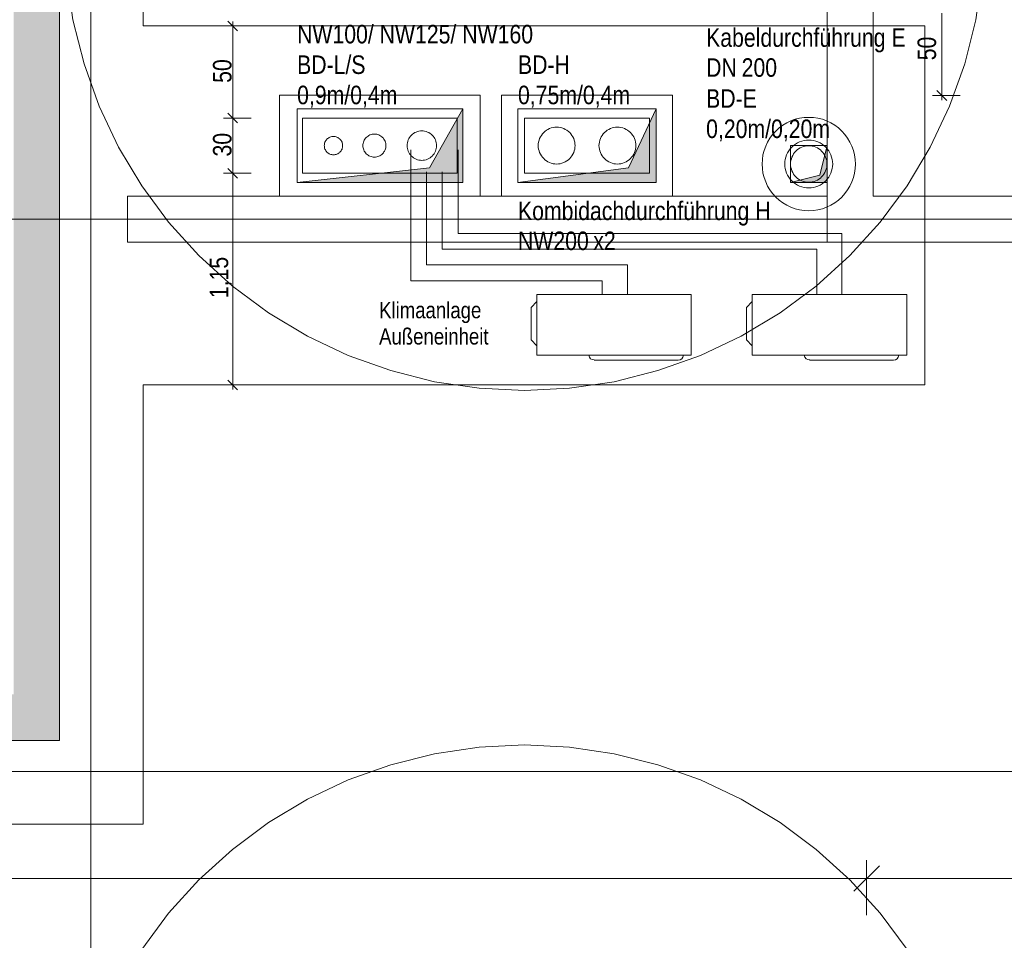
# Model space of a CAD drawing. Extents: x -620 to 300, y 62 to 1112.
# Tile 36 of 45: x -133 to -26, y 756 to 856. Entities that reach past the tile are written whole.
import ezdxf
from ezdxf.lldxf.tags import DXFTag

# ---------------------------------------------------------------- set-up
doc = ezdxf.new("R2010")
doc.units = 0
doc.layers.get('0').update_dxf_attribs({"lineweight": 13})
for name, color, linetype, lineweight, true_color in [('30 -35 Decken- 11 Bodendurchbruch', 7, 'Continuous', 15, 0x599559), ('30 -36 Dächer- 3 Dachbeläge', 9, 'Continuous', 15, 0x808080), ('30 -36 Dächer- 3 Dachbeläge Gründach', 9, 'Continuous', 9, 0x808080), ('70 -72 Beschriftung- 1 Beschriftung allgemein', 7, 'Continuous', 9, 0xff6633), ('70 -76 Bemaßung- 2 Allgemein', 9, 'Continuous', 5, 0x808080), ('E_ST_Fangeinrichtung_Bem', 1, 'Continuous', 13, 0xff0000)]:
    doc.layers.add(name, color=color, linetype=linetype, lineweight=lineweight, true_color=true_color)
for name, color, linetype, lineweight in [('30 -36 Dächer- 9 Sonstiges zur KG360', 7, 'grob-A06DNCB3MF', 9), ('70 -71 Achsen- 1 Gebäudeachsen', 7, 'STRICHPUNKT2-A06DNCB4MF', 18), ('70 -73 Bauteildarst.- 2 verdeckt 0.15', 7, 'grob-A06DNCB3MF', 15), ('Keine', 7, 'Continuous', 9)]:
    doc.layers.add(name, color=color, linetype=linetype, lineweight=lineweight)
doc.styles.get("Standard").update_dxf_attribs({"font": 'ARIALN.TTF'})
tags = doc.linetypes.add('grob-A06DNCB3MF', pattern=[14, 3, -8, 3]).pattern_tags.tags
tags[8:9] = [DXFTag(74, 4), DXFTag(75, 0), DXFTag(340, '0'), DXFTag(46, 0.0), DXFTag(50, 0.0), DXFTag(44, 0.0), DXFTag(45, 0.0)]
tags[6:7] = [DXFTag(74, 4), DXFTag(75, 0), DXFTag(340, '0'), DXFTag(46, 0.0), DXFTag(50, 0.0), DXFTag(44, 0.0), DXFTag(45, 0.0)]
tags[4:5] = [DXFTag(74, 4), DXFTag(75, 0), DXFTag(340, '0'), DXFTag(46, 0.0), DXFTag(50, 0.0), DXFTag(44, 0.0), DXFTag(45, 0.0)]
tags = doc.linetypes.add('STRICHPUNKT2-A06DNCB4MF', pattern=[12.7, 6.35, -3.175, 0, -3.175]).pattern_tags.tags
tags[10:11] = [DXFTag(74, 4), DXFTag(75, 0), DXFTag(340, '0'), DXFTag(46, 0.0), DXFTag(50, 0.0), DXFTag(44, 0.0), DXFTag(45, 0.0)]
tags[8:9] = [DXFTag(74, 4), DXFTag(75, 0), DXFTag(340, '0'), DXFTag(46, 0.0), DXFTag(50, 0.0), DXFTag(44, 0.0), DXFTag(45, 0.0)]
tags[6:7] = [DXFTag(74, 4), DXFTag(75, 0), DXFTag(340, '0'), DXFTag(46, 0.0), DXFTag(50, 0.0), DXFTag(44, 0.0), DXFTag(45, 0.0)]
tags[4:5] = [DXFTag(74, 4), DXFTag(75, 0), DXFTag(340, '0'), DXFTag(46, 0.0), DXFTag(50, 0.0), DXFTag(44, 0.0), DXFTag(45, 0.0)]

# ---------------------------------------------------------------- blocks, each defined once
blk = doc.blocks.new('Referenz-A06DNCB5MF')
at = {"layer": '30 -35 Decken- 11 Bodendurchbruch', "color": 0, "linetype": 'Continuous', "ltscale": 0.15}
for p, q in [((-103.17, 838.45), (-103.17, 846.45)), ((-103.17, 846.45), (-85.17, 846.45)), ((-85.17, 846.45), (-88.77, 840.05)), ((-85.17, 846.45), (-88.77, 840.05)), ((-85.17, 838.45), (-85.17, 846.45)), ((-79.17, 838.45), (-79.17, 846.45)), ((-79.17, 846.45), (-64.17, 846.45)), ((-64.17, 846.45), (-67.17, 840.05)), ((-64.17, 846.45), (-67.17, 840.05)), ((-64.17, 838.45), (-64.17, 846.45)), ((-49.58, 838.45), (-49.58, 842.45)), ((-49.58, 842.45), (-45.58, 842.45)), ((-45.58, 842.45), (-46.38, 839.25)), ((-45.58, 842.45), (-46.38, 839.25)), ((-45.58, 838.45), (-45.58, 842.45)), ((-88.77, 840.05), (-103.17, 838.45)), ((-88.77, 840.05), (-103.17, 838.45)), ((-67.17, 840.05), (-79.17, 838.45)), ((-67.17, 840.05), (-79.17, 838.45)), ((-46.38, 839.25), (-49.58, 838.45)), ((-46.38, 839.25), (-49.58, 838.45)), ((-103.17, 838.45), (-85.17, 838.45)), ((-79.17, 838.45), (-64.17, 838.45)), ((-49.58, 838.45), (-45.58, 838.45))]:
    blk.add_line(p, q, dxfattribs=at)
for points in [[(-85.17, 846.45), (-85.17, 838.45), (-88.77, 840.05), (-103.17, 838.45)], [(-64.17, 846.45), (-64.17, 838.45), (-67.17, 840.05), (-79.17, 838.45)], [(-45.58, 842.45), (-45.58, 838.45), (-46.38, 839.25), (-49.58, 838.45)]]:
    blk.add_solid(points, dxfattribs=at)
at = {"layer": '30 -36 Dächer- 3 Dachbeläge', "color": 0, "linetype": 'Continuous', "lineweight": 9, "ltscale": 0.13}
for p, q in [((-128.98, 1002.85), (-128.98, 777.85)), ((-119.88, 855.45), (-119.88, 897.27)), ((-34.98, 855.45), (-119.88, 855.45)), ((-34.98, 816.45), (-34.98, 855.45)), ((-119.88, 768.75), (-119.88, 816.45)), ((-119.88, 816.45), (-34.98, 816.45)), ((-128.98, 777.85), (-458.98, 777.85)), ((-449.88, 768.75), (-119.88, 768.75))]:
    blk.add_line(p, q, dxfattribs=at)
at = {"layer": '30 -36 Dächer- 3 Dachbeläge', "color": 0, "linetype": 'Continuous', "ltscale": 0.15}
for p, q in [((-128.98, 1002.85), (-128.98, 777.85)), ((-128.98, 777.85), (-448.38, 777.85))]:
    blk.add_line(p, q, dxfattribs=at)
at = {"layer": '30 -36 Dächer- 3 Dachbeläge', "color": 0, "linetype": 'Continuous', "lineweight": 0, "ltscale": 0.13}
for points in [[(-133.98, 782.85), (-133.98, 1007.85), (-128.98, 1002.85)], [(-133.98, 782.85), (-128.98, 1002.85), (-128.98, 777.85)], [(-133.98, 782.85), (-128.98, 777.85), (-458.98, 777.85)]]:
    blk.add_solid(points, dxfattribs=at)
at = {"layer": '30 -36 Dächer- 3 Dachbeläge Gründach', "color": 0, "linetype": 'Continuous', "ltscale": 0.13}
for p, q in [((-119.88, 897.27), (-119.88, 855.45)), ((-119.88, 855.45), (-34.98, 855.45)), ((-34.98, 855.45), (-34.98, 816.45)), ((-34.98, 816.45), (-119.88, 816.45)), ((-119.88, 816.45), (-119.88, 768.75)), ((-119.88, 768.75), (-449.88, 768.75))]:
    blk.add_line(p, q, dxfattribs=at)
at = {"layer": '30 -36 Dächer- 9 Sonstiges zur KG360', "color": 0, "linetype": 'grob-A06DNCB3MF', "lineweight": 5, "ltscale": 0.13}
for p, q in [((-127.52, 856.1), (-128.24, 860.95)), ((-28.72, 860.95), (-29.44, 856.1)), ((-126.32, 851.34), (-127.52, 856.1)), ((-29.44, 856.1), (-30.63, 851.34)), ((-124.67, 846.72), (-126.32, 851.34)), ((-30.63, 851.34), (-32.28, 846.72)), ((-122.57, 842.28), (-124.67, 846.72)), ((-32.28, 846.72), (-34.38, 842.28)), ((-120.05, 838.07), (-122.57, 842.28)), ((-34.38, 842.28), (-36.9, 838.07)), ((-117.13, 834.13), (-120.05, 838.07)), ((-36.9, 838.07), (-39.83, 834.13)), ((-113.83, 830.5), (-117.13, 834.13)), ((-39.83, 834.13), (-43.12, 830.5)), ((-110.2, 827.2), (-113.83, 830.5)), ((-43.12, 830.5), (-46.76, 827.2)), ((-106.26, 824.28), (-110.2, 827.2)), ((-46.76, 827.2), (-50.7, 824.28)), ((-102.05, 821.76), (-106.26, 824.28)), ((-50.7, 824.28), (-54.91, 821.76)), ((-97.61, 819.66), (-102.05, 821.76)), ((-54.91, 821.76), (-59.34, 819.66)), ((-92.99, 818.01), (-97.61, 819.66)), ((-59.34, 819.66), (-63.96, 818.01)), ((-88.23, 816.81), (-92.99, 818.01)), ((-63.96, 818.01), (-68.72, 816.81)), ((-83.38, 816.09), (-88.23, 816.81)), ((-68.72, 816.81), (-73.58, 816.09)), ((-78.48, 815.85), (-83.38, 816.09)), ((-73.58, 816.09), (-78.48, 815.85)), ((-88.23, 776.39), (-83.38, 777.11)), ((-83.38, 777.11), (-78.48, 777.35)), ((-78.48, 777.35), (-73.58, 777.11)), ((-73.58, 777.11), (-68.72, 776.39)), ((-92.99, 775.2), (-88.23, 776.39)), ((-68.72, 776.39), (-63.96, 775.2)), ((-97.61, 773.55), (-92.99, 775.2)), ((-63.96, 775.2), (-59.34, 773.55)), ((-102.05, 771.45), (-97.61, 773.55)), ((-59.34, 773.55), (-54.91, 771.45)), ((-106.26, 768.93), (-102.05, 771.45)), ((-54.91, 771.45), (-50.7, 768.93)), ((-110.2, 766), (-106.26, 768.93)), ((-50.7, 768.93), (-46.76, 766)), ((-113.83, 762.71), (-110.2, 766)), ((-46.76, 766), (-43.12, 762.71)), ((-117.13, 759.07), (-113.83, 762.71)), ((-43.12, 762.71), (-39.83, 759.07)), ((-120.05, 755.13), (-117.13, 759.07)), ((-39.83, 759.07), (-36.9, 755.13))]:
    blk.add_line(p, q, dxfattribs=at)
at = {"layer": '70 -71 Achsen- 1 Gebäudeachsen', "color": 0, "linetype": 'STRICHPUNKT2-A06DNCB4MF', "ltscale": 0.18}
for p, q in [((-125.58, 1084.39), (-125.58, 84.95)), ((-538.63, 834.45), (76.59, 834.45)), ((-538.63, 774.45), (76.59, 774.45))]:
    blk.add_line(p, q, dxfattribs=at)
at = {"layer": '70 -72 Beschriftung- 1 Beschriftung allgemein', "color": 0, "linetype": 'grob-A06DNCB3MF', "ltscale": 0.13}
for p, q in [((-105.07, 847.95), (-83.27, 847.95)), ((-105.07, 836.95), (-105.07, 847.95)), ((-83.27, 847.95), (-83.27, 836.95)), ((-80.97, 847.95), (-62.37, 847.95)), ((-80.97, 836.95), (-80.97, 847.95)), ((-62.37, 847.95), (-62.37, 836.95)), ((-49.97, 844.92), (-49.52, 845.14)), ((-49.52, 845.14), (-49.05, 845.31)), ((-49.05, 845.31), (-48.57, 845.43)), ((-48.57, 845.43), (-48.07, 845.5)), ((-48.07, 845.5), (-47.58, 845.52)), ((-47.58, 845.52), (-47.08, 845.5)), ((-47.08, 845.5), (-46.59, 845.43)), ((-46.59, 845.43), (-46.1, 845.31)), ((-46.1, 845.31), (-45.64, 845.14)), ((-45.64, 845.14), (-45.19, 844.92)), ((-51.16, 844.04), (-50.79, 844.37)), ((-50.79, 844.37), (-50.39, 844.67)), ((-50.39, 844.67), (-49.97, 844.92)), ((-45.19, 844.92), (-44.76, 844.67)), ((-44.76, 844.67), (-44.36, 844.37)), ((-44.36, 844.37), (-43.99, 844.04)), ((-52.05, 842.84), (-51.79, 843.27)), ((-51.79, 843.27), (-51.5, 843.67)), ((-51.5, 843.67), (-51.16, 844.04)), ((-43.99, 844.04), (-43.66, 843.67)), ((-43.66, 843.67), (-43.36, 843.27)), ((-43.36, 843.27), (-43.11, 842.84)), ((-52.55, 841.44), (-52.43, 841.93)), ((-52.43, 841.93), (-52.26, 842.39)), ((-52.26, 842.39), (-52.05, 842.84)), ((-43.11, 842.84), (-42.89, 842.39)), ((-42.89, 842.39), (-42.72, 841.93)), ((-42.72, 841.93), (-42.6, 841.44)), ((-52.65, 840.45), (-52.62, 840.95)), ((-52.62, 840.95), (-52.55, 841.44)), ((-42.6, 841.44), (-42.53, 840.95)), ((-42.53, 840.95), (-42.51, 840.45)), ((-52.62, 839.96), (-52.65, 840.45)), ((-52.55, 839.46), (-52.62, 839.96)), ((-42.53, 839.96), (-42.6, 839.46)), ((-42.51, 840.45), (-42.53, 839.96)), ((-52.43, 838.98), (-52.55, 839.46)), ((-52.26, 838.51), (-52.43, 838.98)), ((-42.72, 838.98), (-42.89, 838.51)), ((-42.6, 839.46), (-42.72, 838.98)), ((-52.05, 838.06), (-52.26, 838.51)), ((-51.79, 837.64), (-52.05, 838.06)), ((-43.11, 838.06), (-43.36, 837.64)), ((-42.89, 838.51), (-43.11, 838.06)), ((-83.27, 836.95), (-105.07, 836.95)), ((-62.37, 836.95), (-80.97, 836.95)), ((-51.5, 837.24), (-51.79, 837.64)), ((-51.16, 836.87), (-51.5, 837.24)), ((-50.79, 836.53), (-51.16, 836.87)), ((-43.99, 836.87), (-44.36, 836.53)), ((-43.66, 837.24), (-43.99, 836.87)), ((-43.36, 837.64), (-43.66, 837.24)), ((-50.39, 836.24), (-50.79, 836.53)), ((-49.97, 835.98), (-50.39, 836.24)), ((-49.52, 835.77), (-49.97, 835.98)), ((-49.05, 835.6), (-49.52, 835.77)), ((-48.57, 835.48), (-49.05, 835.6)), ((-46.1, 835.6), (-46.59, 835.48)), ((-45.64, 835.77), (-46.1, 835.6)), ((-45.19, 835.98), (-45.64, 835.77)), ((-44.76, 836.24), (-45.19, 835.98)), ((-44.36, 836.53), (-44.76, 836.24)), ((-48.07, 835.41), (-48.57, 835.48)), ((-47.58, 835.38), (-48.07, 835.41)), ((-47.08, 835.41), (-47.58, 835.38)), ((-46.59, 835.48), (-47.08, 835.41))]:
    blk.add_line(p, q, dxfattribs=at)
at = {"layer": '70 -72 Beschriftung- 1 Beschriftung allgemein', "color": 0, "linetype": 'Continuous', "ltscale": 0.13}
for p, q in [((-102.57, 845.45), (-85.77, 845.45)), ((-102.57, 839.45), (-102.57, 845.45)), ((-85.77, 845.45), (-85.77, 839.45)), ((-78.47, 845.45), (-64.87, 845.45)), ((-78.47, 839.45), (-78.47, 845.45)), ((-64.87, 845.45), (-64.87, 839.45)), ((-48.33, 842.94), (-48.08, 843)), ((-48.08, 843), (-47.83, 843.04)), ((-47.83, 843.04), (-47.58, 843.05)), ((-47.58, 843.05), (-47.32, 843.04)), ((-47.32, 843.04), (-47.07, 843)), ((-47.07, 843), (-46.82, 842.94)), ((-49.74, 841.9), (-49.59, 842.1)), ((-49.59, 842.1), (-49.41, 842.29)), ((-49.41, 842.29), (-49.23, 842.46)), ((-49.23, 842.46), (-49.02, 842.62)), ((-49.02, 842.62), (-48.8, 842.75)), ((-48.98, 841.85), (-48.83, 841.98)), ((-48.83, 841.98), (-48.68, 842.1)), ((-48.8, 842.75), (-48.57, 842.86)), ((-48.68, 842.1), (-48.51, 842.2)), ((-48.57, 842.86), (-48.33, 842.94)), ((-48.51, 842.2), (-48.33, 842.28)), ((-48.33, 842.28), (-48.15, 842.35)), ((-48.15, 842.35), (-47.96, 842.4)), ((-47.96, 842.4), (-47.77, 842.42)), ((-47.77, 842.42), (-47.58, 842.43)), ((-47.58, 842.43), (-47.38, 842.42)), ((-47.38, 842.42), (-47.19, 842.4)), ((-47.19, 842.4), (-47, 842.35)), ((-47, 842.35), (-46.82, 842.28)), ((-46.82, 842.94), (-46.58, 842.86)), ((-46.82, 842.28), (-46.64, 842.2)), ((-46.64, 842.2), (-46.48, 842.1)), ((-46.58, 842.86), (-46.35, 842.75)), ((-46.48, 842.1), (-46.32, 841.98)), ((-46.35, 842.75), (-46.13, 842.62)), ((-46.32, 841.98), (-46.18, 841.85)), ((-46.13, 842.62), (-45.93, 842.46)), ((-45.93, 842.46), (-45.74, 842.29)), ((-45.74, 842.29), (-45.57, 842.1)), ((-45.57, 842.1), (-45.41, 841.9)), ((-50.16, 840.71), (-50.13, 840.96)), ((-50.13, 840.96), (-50.06, 841.21)), ((-50.06, 841.21), (-49.98, 841.45)), ((-49.98, 841.45), (-49.87, 841.68)), ((-49.87, 841.68), (-49.74, 841.9)), ((-49.52, 840.84), (-49.47, 841.03)), ((-49.47, 841.03), (-49.41, 841.21)), ((-49.41, 841.21), (-49.32, 841.39)), ((-49.32, 841.39), (-49.22, 841.55)), ((-49.22, 841.55), (-49.11, 841.71)), ((-49.11, 841.71), (-48.98, 841.85)), ((-46.18, 841.85), (-46.05, 841.71)), ((-46.05, 841.71), (-45.93, 841.55)), ((-45.93, 841.55), (-45.83, 841.39)), ((-45.83, 841.39), (-45.75, 841.21)), ((-45.75, 841.21), (-45.68, 841.03)), ((-45.68, 841.03), (-45.63, 840.84)), ((-45.41, 841.9), (-45.28, 841.68)), ((-45.28, 841.68), (-45.17, 841.45)), ((-45.17, 841.45), (-45.09, 841.21)), ((-45.09, 841.21), (-45.03, 840.96)), ((-45.03, 840.96), (-44.99, 840.71)), ((-50.18, 840.45), (-50.16, 840.71)), ((-50.16, 840.2), (-50.18, 840.45)), ((-50.13, 839.95), (-50.16, 840.2)), ((-50.06, 839.7), (-50.13, 839.95)), ((-49.56, 840.45), (-49.55, 840.65)), ((-49.55, 840.26), (-49.56, 840.45)), ((-49.55, 840.65), (-49.52, 840.84)), ((-49.52, 840.07), (-49.55, 840.26)), ((-49.47, 839.88), (-49.52, 840.07)), ((-49.41, 839.7), (-49.47, 839.88)), ((-45.68, 839.88), (-45.75, 839.7)), ((-45.63, 840.07), (-45.68, 839.88)), ((-45.63, 840.84), (-45.61, 840.65)), ((-45.61, 840.26), (-45.63, 840.07)), ((-45.61, 840.65), (-45.6, 840.45)), ((-45.6, 840.45), (-45.61, 840.26)), ((-45.03, 839.95), (-45.09, 839.7)), ((-44.99, 840.2), (-45.03, 839.95)), ((-44.99, 840.71), (-44.98, 840.45)), ((-44.98, 840.45), (-44.99, 840.2)), ((-85.77, 839.45), (-102.57, 839.45)), ((-64.87, 839.45), (-78.47, 839.45)), ((-49.98, 839.46), (-50.06, 839.7)), ((-49.87, 839.23), (-49.98, 839.46)), ((-49.74, 839.01), (-49.87, 839.23)), ((-49.59, 838.8), (-49.74, 839.01)), ((-49.41, 838.61), (-49.59, 838.8)), ((-49.32, 839.52), (-49.41, 839.7)), ((-49.22, 839.35), (-49.32, 839.52)), ((-49.11, 839.2), (-49.22, 839.35)), ((-48.98, 839.05), (-49.11, 839.2)), ((-48.83, 838.92), (-48.98, 839.05)), ((-48.68, 838.81), (-48.83, 838.92)), ((-48.51, 838.71), (-48.68, 838.81)), ((-46.48, 838.81), (-46.64, 838.71)), ((-46.32, 838.92), (-46.48, 838.81)), ((-46.18, 839.05), (-46.32, 838.92)), ((-46.05, 839.2), (-46.18, 839.05)), ((-45.93, 839.35), (-46.05, 839.2)), ((-45.83, 839.52), (-45.93, 839.35)), ((-45.75, 839.7), (-45.83, 839.52)), ((-45.57, 838.8), (-45.74, 838.61)), ((-45.41, 839.01), (-45.57, 838.8)), ((-45.28, 839.23), (-45.41, 839.01)), ((-45.17, 839.46), (-45.28, 839.23)), ((-45.09, 839.7), (-45.17, 839.46)), ((-49.23, 838.44), (-49.41, 838.61)), ((-49.02, 838.29), (-49.23, 838.44)), ((-48.8, 838.16), (-49.02, 838.29)), ((-48.57, 838.05), (-48.8, 838.16)), ((-48.33, 837.97), (-48.57, 838.05)), ((-48.33, 838.62), (-48.51, 838.71)), ((-48.15, 838.56), (-48.33, 838.62)), ((-48.08, 837.9), (-48.33, 837.97)), ((-47.96, 838.51), (-48.15, 838.56)), ((-47.83, 837.87), (-48.08, 837.9)), ((-47.77, 838.48), (-47.96, 838.51)), ((-47.58, 837.85), (-47.83, 837.87)), ((-47.58, 838.47), (-47.77, 838.48)), ((-47.38, 838.48), (-47.58, 838.47)), ((-47.32, 837.87), (-47.58, 837.85)), ((-47.19, 838.51), (-47.38, 838.48)), ((-47.07, 837.9), (-47.32, 837.87)), ((-47, 838.56), (-47.19, 838.51)), ((-46.82, 837.97), (-47.07, 837.9)), ((-46.82, 838.62), (-47, 838.56)), ((-46.64, 838.71), (-46.82, 838.62)), ((-46.58, 838.05), (-46.82, 837.97)), ((-46.35, 838.16), (-46.58, 838.05)), ((-46.13, 838.29), (-46.35, 838.16)), ((-45.93, 838.44), (-46.13, 838.29)), ((-45.74, 838.61), (-45.93, 838.44))]:
    blk.add_line(p, q, dxfattribs=at)
at = {"layer": '70 -73 Bauteildarst.- 2 verdeckt 0.15', "color": 0, "linetype": 'grob-A06DNCB3MF', "ltscale": 0.15}
for p, q in [((-45.58, 831.95), (-45.58, 995.45)), ((-40.58, 995.45), (-40.58, 836.95)), ((-121.58, 836.95), (-45.58, 836.95)), ((-121.58, 831.95), (-121.58, 836.95)), ((-45.58, 836.95), (-45.58, 831.95)), ((-40.58, 836.95), (35.42, 836.95)), ((-45.58, 831.95), (-121.58, 831.95)), ((35.42, 831.95), (-45.58, 831.95))]:
    blk.add_line(p, q, dxfattribs=at)
at = {"layer": '70 -76 Bemaßung- 2 Allgemein', "color": 0, "linetype": 'Continuous', "ltscale": 0.13}
for p, q in [((-110.69, 855.98), (-109.63, 854.92)), ((-110.16, 855.95), (-110.16, 854.39)), ((-33.12, 848.96), (-33.12, 856.84)), ((-108.79, 855.45), (-111.16, 855.45)), ((-110.16, 846.51), (-110.16, 854.39)), ((-32.59, 847.37), (-33.65, 848.43)), ((-33.12, 847.4), (-33.12, 848.96)), ((-31.12, 847.9), (-34.12, 847.9)), ((-110.16, 844.95), (-110.16, 846.51)), ((-108.16, 845.45), (-111.16, 845.45)), ((-108.16, 845.45), (-111.16, 845.45)), ((-109.63, 844.92), (-110.69, 845.98)), ((-110.69, 845.98), (-109.63, 844.92)), ((-110.16, 845.95), (-110.16, 844.39)), ((-110.16, 840.51), (-110.16, 844.39)), ((-109.63, 838.92), (-110.69, 839.98)), ((-110.69, 839.98), (-109.63, 838.92)), ((-110.16, 838.95), (-110.16, 840.51)), ((-110.16, 839.95), (-110.16, 838.39)), ((-108.16, 839.45), (-111.16, 839.45)), ((-108.16, 839.45), (-111.16, 839.45)), ((-110.16, 817.51), (-110.16, 838.39)), ((-110.16, 815.95), (-110.16, 817.51)), ((-108.16, 816.45), (-111.16, 816.45)), ((-109.63, 815.92), (-110.69, 816.98))]:
    blk.add_line(p, q, dxfattribs=at)
at = {"layer": 'Keine', "color": 0, "linetype": 'Continuous', "ltscale": 0.13}
for p, q in [((-103.17, 846.45), (-85.17, 846.45)), ((-103.17, 838.45), (-103.17, 846.45)), ((-85.17, 846.45), (-85.17, 838.45)), ((-79.17, 846.45), (-64.17, 846.45)), ((-79.17, 838.45), (-79.17, 846.45)), ((-64.17, 846.45), (-64.17, 838.45)), ((-90.83, 827.77), (-90.83, 842)), ((-85.68, 832.91), (-85.68, 842)), ((-49.58, 842.45), (-45.58, 842.45)), ((-49.58, 838.45), (-49.58, 842.45)), ((-45.58, 842.45), (-45.58, 838.45)), ((-89.1, 829.5), (-89.1, 839.61)), ((-87.41, 831.19), (-87.41, 839.61)), ((-85.17, 838.45), (-103.17, 838.45)), ((-64.17, 838.45), (-79.17, 838.45)), ((-45.58, 838.45), (-49.58, 838.45)), ((-43.99, 832.91), (-85.68, 832.91)), ((-43.99, 826.28), (-43.99, 832.91)), ((-46.7, 831.19), (-87.41, 831.19)), ((-46.7, 826.28), (-46.7, 831.19)), ((-67.29, 829.5), (-89.1, 829.5)), ((-67.29, 826.28), (-67.29, 829.5)), ((-70.01, 827.77), (-90.83, 827.77)), ((-70.01, 826.28), (-70.01, 827.77)), ((-77.14, 819.68), (-77.14, 826.28)), ((-77.14, 826.28), (-60.34, 826.28)), ((-77.14, 826.28), (-60.34, 826.28)), ((-77.14, 819.68), (-77.14, 826.28)), ((-60.34, 826.28), (-60.34, 819.68)), ((-60.34, 826.28), (-60.34, 819.68)), ((-53.74, 819.68), (-53.74, 826.28)), ((-53.74, 826.28), (-36.94, 826.28)), ((-53.74, 826.28), (-36.94, 826.28)), ((-53.74, 819.68), (-53.74, 826.28)), ((-36.94, 826.28), (-36.94, 819.68)), ((-36.94, 826.28), (-36.94, 819.68)), ((-77.74, 824.88), (-77.14, 825.52)), ((-77.74, 821.36), (-77.74, 824.88)), ((-54.34, 824.88), (-53.74, 825.52)), ((-54.34, 821.36), (-54.34, 824.88)), ((-77.74, 821.36), (-77.14, 820.72)), ((-54.34, 821.36), (-53.74, 820.72)), ((-60.34, 819.68), (-77.14, 819.68)), ((-77.14, 819.68), (-60.34, 819.68)), ((-36.94, 819.68), (-53.74, 819.68)), ((-53.74, 819.68), (-36.94, 819.68)), ((-70.9, 819.16), (-61.78, 819.16)), ((-47.5, 819.16), (-38.38, 819.16))]:
    blk.add_line(p, q, dxfattribs=at)
at = {"layer": 'Keine', "color": 0}
for p, q in [((-76.24, 844), (-76.08, 844.12)), ((-76.08, 844.12), (-75.91, 844.22)), ((-75.91, 844.22), (-75.73, 844.3)), ((-75.73, 844.3), (-75.55, 844.37)), ((-75.55, 844.37), (-75.36, 844.41)), ((-75.36, 844.41), (-75.16, 844.44)), ((-75.16, 844.44), (-74.97, 844.45)), ((-74.97, 844.45), (-74.77, 844.44)), ((-74.77, 844.44), (-74.58, 844.41)), ((-74.58, 844.41), (-74.39, 844.37)), ((-74.39, 844.37), (-74.2, 844.3)), ((-74.2, 844.3), (-74.03, 844.22)), ((-74.03, 844.22), (-73.86, 844.12)), ((-73.86, 844.12), (-73.7, 844)), ((-69.64, 844), (-69.48, 844.12)), ((-69.48, 844.12), (-69.31, 844.22)), ((-69.31, 844.22), (-69.13, 844.3)), ((-69.13, 844.3), (-68.95, 844.37)), ((-68.95, 844.37), (-68.76, 844.41)), ((-68.76, 844.41), (-68.56, 844.44)), ((-68.56, 844.44), (-68.37, 844.45)), ((-68.37, 844.45), (-68.17, 844.44)), ((-68.17, 844.44), (-67.98, 844.41)), ((-67.98, 844.41), (-67.79, 844.37)), ((-67.79, 844.37), (-67.6, 844.3)), ((-67.6, 844.3), (-67.43, 844.22)), ((-67.43, 844.22), (-67.26, 844.12)), ((-67.26, 844.12), (-67.1, 844)), ((-100.1, 842.92), (-100.05, 843.01)), ((-100.05, 843.01), (-99.99, 843.09)), ((-99.99, 843.09), (-99.93, 843.16)), ((-99.93, 843.16), (-99.85, 843.23)), ((-99.85, 843.23), (-99.77, 843.28)), ((-99.77, 843.28), (-99.69, 843.34)), ((-99.69, 843.34), (-99.6, 843.38)), ((-99.6, 843.38), (-99.51, 843.41)), ((-99.51, 843.41), (-99.41, 843.43)), ((-99.41, 843.43), (-99.32, 843.45)), ((-99.32, 843.45), (-99.22, 843.45)), ((-99.22, 843.45), (-99.12, 843.45)), ((-99.12, 843.45), (-99.02, 843.43)), ((-99.02, 843.43), (-98.93, 843.41)), ((-98.93, 843.41), (-98.84, 843.38)), ((-98.84, 843.38), (-98.75, 843.34)), ((-98.75, 843.34), (-98.66, 843.28)), ((-98.66, 843.28), (-98.58, 843.23)), ((-98.58, 843.23), (-98.51, 843.16)), ((-98.51, 843.16), (-98.45, 843.09)), ((-98.45, 843.09), (-98.39, 843.01)), ((-98.39, 843.01), (-98.34, 842.92)), ((-95.92, 842.93), (-95.87, 843.04)), ((-95.87, 843.04), (-95.81, 843.15)), ((-95.81, 843.15), (-95.74, 843.25)), ((-95.74, 843.25), (-95.65, 843.34)), ((-95.65, 843.34), (-95.56, 843.42)), ((-95.56, 843.42), (-95.46, 843.49)), ((-95.46, 843.49), (-95.36, 843.56)), ((-95.36, 843.56), (-95.25, 843.61)), ((-95.25, 843.61), (-95.13, 843.65)), ((-95.13, 843.65), (-95.01, 843.68)), ((-95.01, 843.68), (-94.89, 843.7)), ((-94.89, 843.7), (-94.77, 843.7)), ((-94.77, 843.7), (-94.65, 843.7)), ((-94.65, 843.7), (-94.52, 843.68)), ((-94.52, 843.68), (-94.41, 843.65)), ((-94.41, 843.65), (-94.29, 843.61)), ((-94.29, 843.61), (-94.18, 843.56)), ((-94.18, 843.56), (-94.07, 843.49)), ((-94.07, 843.49), (-93.98, 843.42)), ((-93.98, 843.42), (-93.88, 843.34)), ((-93.88, 843.34), (-93.8, 843.25)), ((-93.8, 843.25), (-93.73, 843.15)), ((-93.73, 843.15), (-93.67, 843.04)), ((-93.67, 843.04), (-93.61, 842.93)), ((-91.15, 842.92), (-91.1, 843.07)), ((-91.1, 843.07), (-91.03, 843.21)), ((-91.03, 843.21), (-90.95, 843.34)), ((-90.95, 843.34), (-90.86, 843.47)), ((-90.86, 843.47), (-90.75, 843.58)), ((-90.75, 843.58), (-90.63, 843.69)), ((-90.63, 843.69), (-90.51, 843.78)), ((-90.51, 843.78), (-90.37, 843.86)), ((-90.37, 843.86), (-90.23, 843.93)), ((-90.23, 843.93), (-90.08, 843.98)), ((-90.08, 843.98), (-89.93, 844.02)), ((-89.93, 844.02), (-89.78, 844.05)), ((-89.78, 844.05), (-89.62, 844.05)), ((-89.62, 844.05), (-89.46, 844.05)), ((-89.46, 844.05), (-89.31, 844.02)), ((-89.31, 844.02), (-89.15, 843.98)), ((-89.15, 843.98), (-89.01, 843.93)), ((-89.01, 843.93), (-88.86, 843.86)), ((-88.86, 843.86), (-88.73, 843.78)), ((-88.73, 843.78), (-88.6, 843.69)), ((-88.6, 843.69), (-88.49, 843.58)), ((-88.49, 843.58), (-88.38, 843.47)), ((-88.38, 843.47), (-88.29, 843.34)), ((-88.29, 843.34), (-88.21, 843.21)), ((-88.21, 843.21), (-88.14, 843.07)), ((-88.14, 843.07), (-88.09, 842.92)), ((-76.93, 842.84), (-76.88, 843.03)), ((-76.88, 843.03), (-76.82, 843.22)), ((-76.82, 843.22), (-76.73, 843.4)), ((-76.73, 843.4), (-76.63, 843.56)), ((-76.63, 843.56), (-76.51, 843.72)), ((-76.51, 843.72), (-76.38, 843.87)), ((-76.38, 843.87), (-76.24, 844)), ((-73.7, 844), (-73.55, 843.87)), ((-73.55, 843.87), (-73.42, 843.72)), ((-73.42, 843.72), (-73.31, 843.56)), ((-73.31, 843.56), (-73.2, 843.4)), ((-73.2, 843.4), (-73.12, 843.22)), ((-73.12, 843.22), (-73.05, 843.03)), ((-73.05, 843.03), (-73.01, 842.84)), ((-70.33, 842.84), (-70.28, 843.03)), ((-70.28, 843.03), (-70.22, 843.22)), ((-70.22, 843.22), (-70.13, 843.4)), ((-70.13, 843.4), (-70.03, 843.56)), ((-70.03, 843.56), (-69.91, 843.72)), ((-69.91, 843.72), (-69.78, 843.87)), ((-69.78, 843.87), (-69.64, 844)), ((-67.1, 844), (-66.95, 843.87)), ((-66.95, 843.87), (-66.82, 843.72)), ((-66.82, 843.72), (-66.71, 843.56)), ((-66.71, 843.56), (-66.6, 843.4)), ((-66.6, 843.4), (-66.52, 843.22)), ((-66.52, 843.22), (-66.45, 843.03)), ((-66.45, 843.03), (-66.41, 842.84)), ((-100.22, 842.45), (-100.21, 842.55)), ((-100.21, 842.36), (-100.22, 842.45)), ((-100.21, 842.55), (-100.2, 842.65)), ((-100.2, 842.26), (-100.21, 842.36)), ((-100.2, 842.65), (-100.18, 842.74)), ((-100.18, 842.16), (-100.2, 842.26)), ((-100.18, 842.74), (-100.14, 842.84)), ((-100.14, 842.07), (-100.18, 842.16)), ((-100.14, 842.84), (-100.1, 842.92)), ((-100.1, 841.98), (-100.14, 842.07)), ((-100.05, 841.9), (-100.1, 841.98)), ((-98.34, 841.98), (-98.39, 841.9)), ((-98.34, 842.92), (-98.29, 842.84)), ((-98.29, 842.07), (-98.34, 841.98)), ((-98.29, 842.84), (-98.26, 842.74)), ((-98.26, 842.16), (-98.29, 842.07)), ((-98.26, 842.74), (-98.24, 842.65)), ((-98.24, 842.26), (-98.26, 842.16)), ((-98.24, 842.65), (-98.22, 842.55)), ((-98.22, 842.36), (-98.24, 842.26)), ((-98.22, 842.55), (-98.22, 842.45)), ((-98.22, 842.45), (-98.22, 842.36)), ((-96.02, 842.45), (-96.01, 842.58)), ((-96.01, 842.33), (-96.02, 842.45)), ((-96.01, 842.58), (-95.99, 842.7)), ((-95.99, 842.21), (-96.01, 842.33)), ((-95.99, 842.7), (-95.96, 842.82)), ((-95.96, 842.09), (-95.99, 842.21)), ((-95.96, 842.82), (-95.92, 842.93)), ((-95.92, 841.98), (-95.96, 842.09)), ((-95.87, 841.86), (-95.92, 841.98)), ((-93.61, 841.98), (-93.67, 841.86)), ((-93.61, 842.93), (-93.57, 842.82)), ((-93.57, 842.09), (-93.61, 841.98)), ((-93.57, 842.82), (-93.54, 842.7)), ((-93.54, 842.21), (-93.57, 842.09)), ((-93.54, 842.7), (-93.52, 842.58)), ((-93.52, 842.33), (-93.54, 842.21)), ((-93.52, 842.58), (-93.52, 842.45)), ((-93.52, 842.45), (-93.52, 842.33)), ((-91.22, 842.45), (-91.21, 842.61)), ((-91.21, 842.3), (-91.22, 842.45)), ((-91.21, 842.61), (-91.19, 842.77)), ((-91.19, 842.14), (-91.21, 842.3)), ((-91.19, 842.77), (-91.15, 842.92)), ((-91.15, 841.99), (-91.19, 842.14)), ((-91.1, 841.84), (-91.15, 841.99)), ((-88.09, 841.99), (-88.14, 841.84)), ((-88.09, 842.92), (-88.05, 842.77)), ((-88.05, 842.14), (-88.09, 841.99)), ((-88.05, 842.77), (-88.03, 842.61)), ((-88.03, 842.3), (-88.05, 842.14)), ((-88.03, 842.61), (-88.02, 842.45)), ((-88.02, 842.45), (-88.03, 842.3)), ((-76.97, 842.45), (-76.96, 842.65)), ((-76.96, 842.26), (-76.97, 842.45)), ((-76.96, 842.65), (-76.93, 842.84)), ((-76.93, 842.06), (-76.96, 842.26)), ((-76.88, 841.87), (-76.93, 842.06)), ((-73.01, 842.06), (-73.05, 841.87)), ((-73.01, 842.84), (-72.98, 842.65)), ((-72.98, 842.26), (-73.01, 842.06)), ((-72.98, 842.65), (-72.97, 842.45)), ((-72.97, 842.45), (-72.98, 842.26)), ((-70.37, 842.45), (-70.36, 842.65)), ((-70.36, 842.26), (-70.37, 842.45)), ((-70.36, 842.65), (-70.33, 842.84)), ((-70.33, 842.06), (-70.36, 842.26)), ((-70.28, 841.87), (-70.33, 842.06)), ((-66.41, 842.06), (-66.45, 841.87)), ((-66.41, 842.84), (-66.38, 842.65)), ((-66.38, 842.26), (-66.41, 842.06)), ((-66.38, 842.65), (-66.37, 842.45)), ((-66.37, 842.45), (-66.38, 842.26)), ((-99.99, 841.82), (-100.05, 841.9)), ((-99.93, 841.75), (-99.99, 841.82)), ((-99.85, 841.68), (-99.93, 841.75)), ((-99.77, 841.62), (-99.85, 841.68)), ((-99.69, 841.57), (-99.77, 841.62)), ((-99.6, 841.53), (-99.69, 841.57)), ((-99.51, 841.5), (-99.6, 841.53)), ((-99.41, 841.47), (-99.51, 841.5)), ((-99.32, 841.46), (-99.41, 841.47)), ((-99.22, 841.45), (-99.32, 841.46)), ((-99.12, 841.46), (-99.22, 841.45)), ((-99.02, 841.47), (-99.12, 841.46)), ((-98.93, 841.5), (-99.02, 841.47)), ((-98.84, 841.53), (-98.93, 841.5)), ((-98.75, 841.57), (-98.84, 841.53)), ((-98.66, 841.62), (-98.75, 841.57)), ((-98.58, 841.68), (-98.66, 841.62)), ((-98.51, 841.75), (-98.58, 841.68)), ((-98.45, 841.82), (-98.51, 841.75)), ((-98.39, 841.9), (-98.45, 841.82)), ((-95.81, 841.76), (-95.87, 841.86)), ((-95.74, 841.66), (-95.81, 841.76)), ((-95.65, 841.57), (-95.74, 841.66)), ((-95.56, 841.49), (-95.65, 841.57)), ((-95.46, 841.41), (-95.56, 841.49)), ((-95.36, 841.35), (-95.46, 841.41)), ((-95.25, 841.3), (-95.36, 841.35)), ((-95.13, 841.26), (-95.25, 841.3)), ((-95.01, 841.23), (-95.13, 841.26)), ((-94.89, 841.21), (-95.01, 841.23)), ((-94.77, 841.2), (-94.89, 841.21)), ((-94.65, 841.21), (-94.77, 841.2)), ((-94.52, 841.23), (-94.65, 841.21)), ((-94.41, 841.26), (-94.52, 841.23)), ((-94.29, 841.3), (-94.41, 841.26)), ((-94.18, 841.35), (-94.29, 841.3)), ((-94.07, 841.41), (-94.18, 841.35)), ((-93.98, 841.49), (-94.07, 841.41)), ((-93.88, 841.57), (-93.98, 841.49)), ((-93.8, 841.66), (-93.88, 841.57)), ((-93.73, 841.76), (-93.8, 841.66)), ((-93.67, 841.86), (-93.73, 841.76)), ((-91.03, 841.7), (-91.1, 841.84)), ((-90.95, 841.56), (-91.03, 841.7)), ((-90.86, 841.44), (-90.95, 841.56)), ((-90.75, 841.32), (-90.86, 841.44)), ((-90.63, 841.22), (-90.75, 841.32)), ((-90.51, 841.12), (-90.63, 841.22)), ((-90.37, 841.04), (-90.51, 841.12)), ((-90.23, 840.98), (-90.37, 841.04)), ((-90.08, 840.92), (-90.23, 840.98)), ((-89.93, 840.88), (-90.08, 840.92)), ((-89.78, 840.86), (-89.93, 840.88)), ((-89.62, 840.85), (-89.78, 840.86)), ((-89.46, 840.86), (-89.62, 840.85)), ((-89.31, 840.88), (-89.46, 840.86)), ((-89.15, 840.92), (-89.31, 840.88)), ((-89.01, 840.98), (-89.15, 840.92)), ((-88.86, 841.04), (-89.01, 840.98)), ((-88.73, 841.12), (-88.86, 841.04)), ((-88.6, 841.22), (-88.73, 841.12)), ((-88.49, 841.32), (-88.6, 841.22)), ((-88.38, 841.44), (-88.49, 841.32)), ((-88.29, 841.56), (-88.38, 841.44)), ((-88.21, 841.7), (-88.29, 841.56)), ((-88.14, 841.84), (-88.21, 841.7)), ((-76.82, 841.69), (-76.88, 841.87)), ((-76.73, 841.51), (-76.82, 841.69)), ((-76.63, 841.34), (-76.73, 841.51)), ((-76.51, 841.18), (-76.63, 841.34)), ((-76.38, 841.04), (-76.51, 841.18)), ((-76.24, 840.91), (-76.38, 841.04)), ((-76.08, 840.79), (-76.24, 840.91)), ((-73.7, 840.91), (-73.86, 840.79)), ((-73.55, 841.04), (-73.7, 840.91)), ((-73.42, 841.18), (-73.55, 841.04)), ((-73.31, 841.34), (-73.42, 841.18)), ((-73.2, 841.51), (-73.31, 841.34)), ((-73.12, 841.69), (-73.2, 841.51)), ((-73.05, 841.87), (-73.12, 841.69)), ((-70.22, 841.69), (-70.28, 841.87)), ((-70.13, 841.51), (-70.22, 841.69)), ((-70.03, 841.34), (-70.13, 841.51)), ((-69.91, 841.18), (-70.03, 841.34)), ((-69.78, 841.04), (-69.91, 841.18)), ((-69.64, 840.91), (-69.78, 841.04)), ((-69.48, 840.79), (-69.64, 840.91)), ((-67.1, 840.91), (-67.26, 840.79)), ((-66.95, 841.04), (-67.1, 840.91)), ((-66.82, 841.18), (-66.95, 841.04)), ((-66.71, 841.34), (-66.82, 841.18)), ((-66.6, 841.51), (-66.71, 841.34)), ((-66.52, 841.69), (-66.6, 841.51)), ((-66.45, 841.87), (-66.52, 841.69)), ((-75.91, 840.69), (-76.08, 840.79)), ((-75.73, 840.61), (-75.91, 840.69)), ((-75.55, 840.54), (-75.73, 840.61)), ((-75.36, 840.49), (-75.55, 840.54)), ((-75.16, 840.46), (-75.36, 840.49)), ((-74.97, 840.45), (-75.16, 840.46)), ((-74.77, 840.46), (-74.97, 840.45)), ((-74.58, 840.49), (-74.77, 840.46)), ((-74.39, 840.54), (-74.58, 840.49)), ((-74.2, 840.61), (-74.39, 840.54)), ((-74.03, 840.69), (-74.2, 840.61)), ((-73.86, 840.79), (-74.03, 840.69)), ((-69.31, 840.69), (-69.48, 840.79)), ((-69.13, 840.61), (-69.31, 840.69)), ((-68.95, 840.54), (-69.13, 840.61)), ((-68.76, 840.49), (-68.95, 840.54)), ((-68.56, 840.46), (-68.76, 840.49)), ((-68.37, 840.45), (-68.56, 840.46)), ((-68.17, 840.46), (-68.37, 840.45)), ((-67.98, 840.49), (-68.17, 840.46)), ((-67.79, 840.54), (-67.98, 840.49)), ((-67.6, 840.61), (-67.79, 840.54)), ((-67.43, 840.69), (-67.6, 840.61)), ((-67.26, 840.79), (-67.43, 840.69))]:
    blk.add_line(p, q, dxfattribs=at)
at = {"layer": 'Keine', "color": 0, "linetype": 'Continuous', "ltscale": 0.13}
for centre, major_axis in [((-70.89, 819.76), (-0.589, -0.079)), ((-61.77, 819.76), (-0.011, -0.595)), ((-47.49, 819.76), (-0.589, -0.079)), ((-38.37, 819.76), (-0.011, -0.595))]:
    blk.add_ellipse(centre, major_axis=major_axis, ratio=1, start_param=0, end_param=1.455885, dxfattribs=at)
at = {"layer": '30 -35 Decken- 11 Bodendurchbruch', "color": 0, "linetype": 'Continuous', "ltscale": 0.15, "char_height": 2.0138, "attachment_point": 1}
for s, insert in [('{\\fArial Narrow;BD-L/S}', (-103.17, 852.25)), ('{\\fArial Narrow;BD-H}', (-79.17, 852.25)), ('{\\fArial Narrow;0,9m/0,4m}', (-103.17, 848.96)), ('{\\fArial Narrow;0,75m/0,4m}', (-79.17, 848.96)), ('{\\fArial Narrow;BD-E}', (-58.73, 848.58)), ('{\\fArial Narrow;0,20m/0,20m}', (-58.73, 845.29))]:
    blk.add_mtext(s, dxfattribs=dict(at, insert=insert))
at = {"layer": '70 -72 Beschriftung- 1 Beschriftung allgemein', "color": 0, "linetype": 'Continuous', "ltscale": 0.13, "char_height": 2.0138, "attachment_point": 1}
for s, insert in [('{\\fArial Narrow;NW100/}', (-103.17, 855.57)), ('{\\fArial Narrow;NW125/}', (-94.2, 855.57)), ('{\\fArial Narrow;NW160}', (-85.22, 855.57)), ('{\\fArial Narrow;Kabeldurchführung}', (-58.73, 855.2)), ('{\\fArial Narrow;E}', (-38.58, 855.2)), ('{\\fArial Narrow;DN}', (-58.73, 851.94)), ('{\\fArial Narrow;200}', (-54.87, 851.94)), ('{\\fArial Narrow;Kombidachdurchführung}', (-79.17, 836.38)), ('{\\fArial Narrow;H}', (-53.39, 836.38)), ('{\\fArial Narrow;NW200}', (-79.17, 833.12)), ('{\\fArial Narrow;x2}', (-70.99, 833.12))]:
    blk.add_mtext(s, dxfattribs=dict(at, insert=insert))
at = {"layer": '70 -76 Bemaßung- 2 Allgemein', "color": 0, "linetype": 'Continuous', "ltscale": 0.13, "char_height": 2.0138, "attachment_point": 1, "rotation": 90}
for s, insert in [('{\\fArial Narrow;50}', (-35.76, 851.72)), ('{\\fArial Narrow;50}', (-112.31, 849.27)), ('{\\fArial Narrow;30}', (-112.31, 841.27)), ('{\\fArial Narrow;1,15}', (-112.67, 825.88))]:
    blk.add_mtext(s, dxfattribs=dict(at, insert=insert))
at = {"layer": 'Keine', "color": 0, "linetype": 'Continuous', "ltscale": 0.13, "char_height": 1.7621, "attachment_point": 1}
for s, insert in [('{\\fArial Narrow;Klimaanlage}', (-94.26, 825.46)), ('{\\fArial Narrow;Außeneinheit}', (-94.26, 822.61))]:
    blk.add_mtext(s, dxfattribs=dict(at, insert=insert))
blk = doc.blocks.new('Maß-A06DNCUDMF')
at = {"color": 0, "linetype": 'ByBlock', "lineweight": -2, "ltscale": 0.13}
for p, q in [((-39.91, 764.23), (-42.67, 761.47)), ((-41.29, 764.85), (-41.29, 758.85)), ((-458.98, 762.85), (42.82, 762.85))]:
    blk.add_line(p, q, dxfattribs=at)

msp = doc.modelspace()

# ---------------------------------------------------------------- block references
at = {"color": 8, "lineweight": 13, "ltscale": 0.13, "true_color": 0x808080}
msp.add_blockref('Referenz-A06DNCB5MF', (0, 0), dxfattribs=at)
at = {"layer": 'E_ST_Fangeinrichtung_Bem', "color": 231, "ltscale": 0.13, "true_color": 0xff80c0}
msp.add_blockref('Maß-A06DNCUDMF', (0, 0), dxfattribs=at)

doc.saveas('drawing.dxf')
